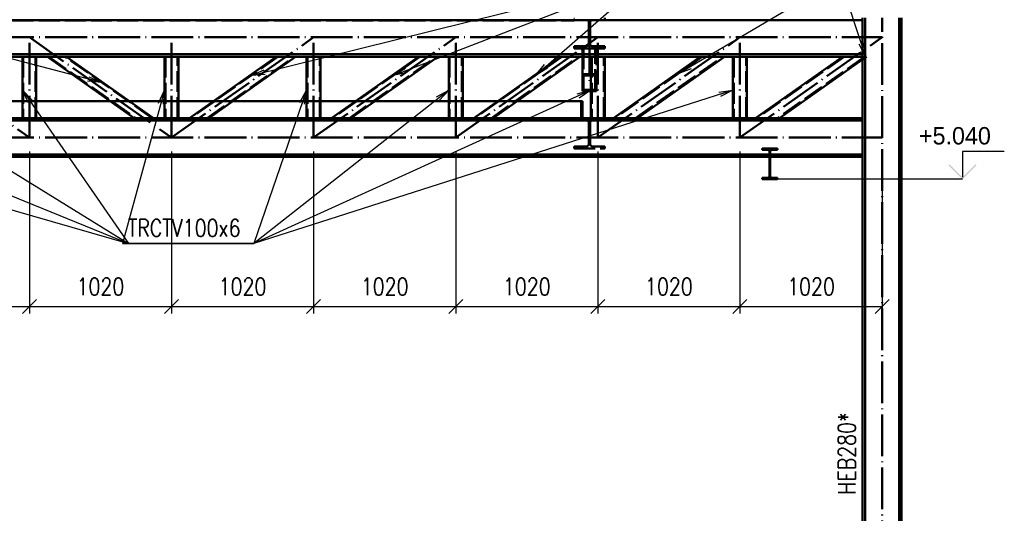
# Paper-space layout 'Layout1' of a CAD drawing. Extents: x -2 to 1033, y -36 to 596.
# Tile 7 of 60: x 415 to 556, y 139 to 210. Entities that reach past the tile are written whole.
import ezdxf

# ---------------------------------------------------------------- set-up
doc = ezdxf.new("R2010")
doc.units = 0
doc.linetypes.add('ACAD_ISO02W100', pattern=[15, 12, -3])
doc.linetypes.add('ACAD_ISO04W100', pattern=[30.5, 24, -3, 0.5, -3])
doc.layers.get('0').update_dxf_attribs({"linetype": 'CONTINUOUS'})
doc.layers.get('DEFPOINTS').update_dxf_attribs({"color": 132, "linetype": 'CONTINUOUS'})
for name, color, linetype, lineweight in [('SS_DIAGONÁLY 1', 91, 'CONTINUOUS', 50), ('SS_DIAGONÁLY 2', 93, 'CONTINUOUS', 50), ('SS_DIAGONÁLY 3', 95, 'CONTINUOUS', 50), ('SS_DRÁŽKA', 35, 'CONTINUOUS', 50), ('SS_KOTY', 3, 'CONTINUOUS', 25), ('SS_KOTY-VYSKOVA', 140, 'CONTINUOUS', 25), ('SS_PODKLADY', 9, 'CONTINUOUS', 13), ('SS_POPIS_PROFILU', 13, 'CONTINUOUS', 25), ('SS_PÁSY', 163, 'CONTINUOUS', 50), ('SS_SLOUPY', 143, 'CONTINUOUS', 50)]:
    doc.layers.add(name, color=color, linetype=linetype, lineweight=lineweight)
doc.layers.add('SS_PLECHY', color=7, linetype='CONTINUOUS', lineweight=50, true_color=0xb47846)
doc.styles.add('ROMANS', font='romans.shx', dxfattribs={"width": 0.8})
doc.styles.add('romans.shx', font='romans.shx', dxfattribs={"height": 5})
doc.dimstyles.new('A-1_(2.5)_50AS', dxfattribs={"dimtxt": 2.5, "dimasz": 2, "dimexe": 1, "dimexo": 2, "dimgap": 0, "dimtad": 0, "dimdec": 1, "dimlfac": 50, "dimrnd": 1, "dimtxsty": 'ROMANS', "dimblk1": 'OBLIQUE', "dimblk2": 'OBLIQUE', "dimsah": 1, "dimcen": 2, "dimclrd": 256, "dimclre": 256, "dimclrt": 256, "dimadec": 1, "dimazin": 2, "dimtfac": 0.714286, "dimtdec": 1, "dimtmove": 0, "dimatfit": 3, "dimldrblk": 'OPEN', "dimfxl": 1, "dimtvp": 1.142857, "dimtfill": 1, "dimtolj": 1, "dimlwd": -1, "dimlwe": -1, "dimarcsym": 0})

# ---------------------------------------------------------------- blocks, each defined once
blk = doc.blocks.new('_Oblique')
at = {"color": 0, "linetype": 'ByBlock', "lineweight": -2}
blk.add_line((-0.5, -0.5), (0.5, 0.5), dxfattribs=at)
blk = doc.blocks.new('*D72')
at = {"layer": 'DEFPOINTS', "color": 0, "transparency": 16777216}
for p in [(396.06, 193.17), (416.46, 193.17), (416.46, 168.89)]:
    blk.add_point(p, dxfattribs=at)
at = {"layer": 'SS_KOTY', "transparency": 16777216}
for p, q in [((396.06, 191.17), (396.06, 167.89)), ((416.46, 191.17), (416.46, 167.89)), ((396.06, 168.89), (416.46, 168.89))]:
    blk.add_line(p, q, dxfattribs=at)
at = {"layer": 'SS_KOTY', "transparency": 16777216, "xscale": 2, "yscale": 2, "zscale": 2, "rotation": 180}
blk.add_blockref('_Oblique', (396.06, 168.89), dxfattribs=at)
at = {"layer": 'SS_KOTY', "transparency": 16777216, "xscale": 2, "yscale": 2, "zscale": 2}
blk.add_blockref('_Oblique', (416.46, 168.89), dxfattribs=at)
at = {"layer": 'SS_KOTY', "transparency": 16777216, "insert": (406.26, 171.75), "char_height": 2.5, "attachment_point": 5, "style": 'ROMANS', "bg_fill": 3, "box_fill_scale": 1.1, "bg_fill_color": 256, "bg_fill_true_color": 13158600, "bg_fill_transparency": 0}
blk.add_mtext('\\A1;1020', dxfattribs=at)
blk = doc.blocks.new('_OPEN')
at = {"color": 0, "linetype": 'ByBlock'}
for p, q in [((-1, 0.167), (0, 0)), ((0, 0), (-1, -0.167)), ((0, 0), (-1, 0))]:
    blk.add_line(p, q, dxfattribs=at)
blk = doc.blocks.new('*D73')
at = {"layer": 'DEFPOINTS', "color": 0, "transparency": 16777216}
for p in [(416.46, 193.17), (436.86, 193.17), (436.86, 168.89)]:
    blk.add_point(p, dxfattribs=at)
at = {"layer": 'SS_KOTY', "transparency": 16777216}
for p, q in [((416.46, 191.17), (416.46, 167.89)), ((436.86, 191.17), (436.86, 167.89)), ((416.46, 168.89), (436.86, 168.89))]:
    blk.add_line(p, q, dxfattribs=at)
at = {"layer": 'SS_KOTY', "transparency": 16777216, "xscale": 2, "yscale": 2, "zscale": 2, "rotation": 180}
blk.add_blockref('_Oblique', (416.46, 168.89), dxfattribs=at)
at = {"layer": 'SS_KOTY', "transparency": 16777216, "xscale": 2, "yscale": 2, "zscale": 2}
blk.add_blockref('_Oblique', (436.86, 168.89), dxfattribs=at)
at = {"layer": 'SS_KOTY', "transparency": 16777216, "insert": (426.66, 171.75), "char_height": 2.5, "attachment_point": 5, "style": 'ROMANS', "bg_fill": 3, "box_fill_scale": 1.1, "bg_fill_color": 256, "bg_fill_true_color": 13158600, "bg_fill_transparency": 0}
blk.add_mtext('\\A1;1020', dxfattribs=at)
blk = doc.blocks.new('*D74')
at = {"layer": 'DEFPOINTS', "color": 0, "transparency": 16777216}
for p in [(436.86, 193.17), (457.26, 193.17), (457.26, 168.89)]:
    blk.add_point(p, dxfattribs=at)
at = {"layer": 'SS_KOTY', "transparency": 16777216}
for p, q in [((436.86, 191.17), (436.86, 167.89)), ((457.26, 191.17), (457.26, 167.89)), ((436.86, 168.89), (457.26, 168.89))]:
    blk.add_line(p, q, dxfattribs=at)
at = {"layer": 'SS_KOTY', "transparency": 16777216, "xscale": 2, "yscale": 2, "zscale": 2, "rotation": 180}
blk.add_blockref('_Oblique', (436.86, 168.89), dxfattribs=at)
at = {"layer": 'SS_KOTY', "transparency": 16777216, "xscale": 2, "yscale": 2, "zscale": 2}
blk.add_blockref('_Oblique', (457.26, 168.89), dxfattribs=at)
at = {"layer": 'SS_KOTY', "transparency": 16777216, "insert": (447.06, 171.75), "char_height": 2.5, "attachment_point": 5, "style": 'ROMANS', "bg_fill": 3, "box_fill_scale": 1.1, "bg_fill_color": 256, "bg_fill_true_color": 13158600, "bg_fill_transparency": 0}
blk.add_mtext('\\A1;1020', dxfattribs=at)
blk = doc.blocks.new('*D75')
at = {"layer": 'DEFPOINTS', "color": 0, "transparency": 16777216}
for p in [(457.26, 193.17), (477.66, 193.17), (477.66, 168.89)]:
    blk.add_point(p, dxfattribs=at)
at = {"layer": 'SS_KOTY', "transparency": 16777216}
for p, q in [((457.26, 191.17), (457.26, 167.89)), ((477.66, 191.17), (477.66, 167.89)), ((457.26, 168.89), (477.66, 168.89))]:
    blk.add_line(p, q, dxfattribs=at)
at = {"layer": 'SS_KOTY', "transparency": 16777216, "xscale": 2, "yscale": 2, "zscale": 2, "rotation": 180}
blk.add_blockref('_Oblique', (457.26, 168.89), dxfattribs=at)
at = {"layer": 'SS_KOTY', "transparency": 16777216, "xscale": 2, "yscale": 2, "zscale": 2}
blk.add_blockref('_Oblique', (477.66, 168.89), dxfattribs=at)
at = {"layer": 'SS_KOTY', "transparency": 16777216, "insert": (467.46, 171.75), "char_height": 2.5, "attachment_point": 5, "style": 'ROMANS', "bg_fill": 3, "box_fill_scale": 1.1, "bg_fill_color": 256, "bg_fill_true_color": 13158600, "bg_fill_transparency": 0}
blk.add_mtext('\\A1;1020', dxfattribs=at)
blk = doc.blocks.new('*D76')
at = {"layer": 'DEFPOINTS', "color": 0, "transparency": 16777216}
for p in [(477.66, 193.17), (498.06, 193.17), (498.06, 168.89)]:
    blk.add_point(p, dxfattribs=at)
at = {"layer": 'SS_KOTY', "transparency": 16777216}
for p, q in [((477.66, 191.17), (477.66, 167.89)), ((498.06, 191.17), (498.06, 167.89)), ((477.66, 168.89), (498.06, 168.89))]:
    blk.add_line(p, q, dxfattribs=at)
at = {"layer": 'SS_KOTY', "transparency": 16777216, "xscale": 2, "yscale": 2, "zscale": 2, "rotation": 180}
blk.add_blockref('_Oblique', (477.66, 168.89), dxfattribs=at)
at = {"layer": 'SS_KOTY', "transparency": 16777216, "xscale": 2, "yscale": 2, "zscale": 2}
blk.add_blockref('_Oblique', (498.06, 168.89), dxfattribs=at)
at = {"layer": 'SS_KOTY', "transparency": 16777216, "insert": (487.86, 171.75), "char_height": 2.5, "attachment_point": 5, "style": 'ROMANS', "bg_fill": 3, "box_fill_scale": 1.1, "bg_fill_color": 256, "bg_fill_true_color": 13158600, "bg_fill_transparency": 0}
blk.add_mtext('\\A1;1020', dxfattribs=at)
blk = doc.blocks.new('*D77')
at = {"layer": 'DEFPOINTS', "color": 0, "transparency": 16777216}
for p in [(498.06, 193.17), (518.46, 193.17), (518.46, 168.89)]:
    blk.add_point(p, dxfattribs=at)
at = {"layer": 'SS_KOTY', "transparency": 16777216}
for p, q in [((498.06, 191.17), (498.06, 167.89)), ((518.46, 191.17), (518.46, 167.89)), ((498.06, 168.89), (518.46, 168.89))]:
    blk.add_line(p, q, dxfattribs=at)
at = {"layer": 'SS_KOTY', "transparency": 16777216, "xscale": 2, "yscale": 2, "zscale": 2, "rotation": 180}
blk.add_blockref('_Oblique', (498.06, 168.89), dxfattribs=at)
at = {"layer": 'SS_KOTY', "transparency": 16777216, "xscale": 2, "yscale": 2, "zscale": 2}
blk.add_blockref('_Oblique', (518.46, 168.89), dxfattribs=at)
at = {"layer": 'SS_KOTY', "transparency": 16777216, "insert": (508.26, 171.75), "char_height": 2.5, "attachment_point": 5, "style": 'ROMANS', "bg_fill": 3, "box_fill_scale": 1.1, "bg_fill_color": 256, "bg_fill_true_color": 13158600, "bg_fill_transparency": 0}
blk.add_mtext('\\A1;1020', dxfattribs=at)
blk = doc.blocks.new('*D78')
at = {"layer": 'DEFPOINTS', "color": 0, "transparency": 16777216}
for p in [(518.46, 193.17), (538.86, 193.17), (538.86, 168.89)]:
    blk.add_point(p, dxfattribs=at)
at = {"layer": 'SS_KOTY', "transparency": 16777216}
for p, q in [((518.46, 191.17), (518.46, 167.89)), ((538.86, 191.17), (538.86, 167.89)), ((518.46, 168.89), (538.86, 168.89))]:
    blk.add_line(p, q, dxfattribs=at)
at = {"layer": 'SS_KOTY', "transparency": 16777216, "xscale": 2, "yscale": 2, "zscale": 2, "rotation": 180}
blk.add_blockref('_Oblique', (518.46, 168.89), dxfattribs=at)
at = {"layer": 'SS_KOTY', "transparency": 16777216, "xscale": 2, "yscale": 2, "zscale": 2}
blk.add_blockref('_Oblique', (538.86, 168.89), dxfattribs=at)
at = {"layer": 'SS_KOTY', "transparency": 16777216, "insert": (528.66, 171.75), "char_height": 2.5, "attachment_point": 5, "style": 'ROMANS', "bg_fill": 3, "box_fill_scale": 1.1, "bg_fill_color": 256, "bg_fill_true_color": 13158600, "bg_fill_transparency": 0}
blk.add_mtext('\\A1;1020', dxfattribs=at)

psp = doc.layouts.get("Layout1")

# ---------------------------------------------------------------- hatches: boundary and pattern name
at = {"layer": 'SS_KOTY-VYSKOVA'}
psp.add_hatch(color=256, dxfattribs=at).paths.add_polyline_path([(548.5484, 189.3152), (548.407, 189.1738), (550.407, 187.1738), (552.407, 189.1738), (552.2655, 189.3152), (550.407, 187.4566)])

# ---------------------------------------------------------------- linework, layer by layer
at = {"layer": 'SS_DIAGONÁLY 1', "color": 1, "linetype": 'Continuous', "ltscale": 0.25}
for p, q in [((415.4577, 204.7738), (415.4577, 195.9738)), ((417.4577, 195.9738), (417.4577, 204.7738)), ((435.8577, 204.7738), (435.8577, 195.9738)), ((437.8577, 195.9738), (437.8577, 204.7738)), ((456.2577, 204.7738), (456.2577, 195.9738)), ((458.2577, 195.9738), (458.2577, 204.7738)), ((476.6577, 204.7738), (476.6577, 195.9738)), ((478.6577, 195.9738), (478.6577, 204.7738)), ((497.0577, 204.7738), (497.0577, 195.9738)), ((499.0577, 195.9738), (499.0577, 204.7738)), ((517.4577, 204.7738), (517.4577, 195.9738)), ((519.4577, 195.9738), (519.4577, 204.7738))]:
    psp.add_line(p, q, dxfattribs=at)
at = {"layer": 'SS_DIAGONÁLY 1', "color": 3, "linetype": 'ACAD_ISO02W100', "ltscale": 0.25}
for p, q in [((415.5777, 204.7738), (415.5777, 195.9738)), ((417.3377, 195.9738), (417.3377, 204.7738)), ((435.9777, 204.7738), (435.9777, 195.9738)), ((437.7377, 195.9738), (437.7377, 204.7738)), ((456.3777, 204.7738), (456.3777, 195.9738)), ((458.1377, 195.9738), (458.1377, 204.7738)), ((476.7777, 204.7738), (476.7777, 195.9738)), ((478.5377, 195.9738), (478.5377, 204.7738)), ((497.1777, 204.7738), (497.1777, 195.9738)), ((498.9377, 195.9738), (498.9377, 204.7738)), ((517.5777, 204.7738), (517.5777, 195.9738)), ((519.3377, 195.9738), (519.3377, 204.7738))]:
    psp.add_line(p, q, dxfattribs=at)
at = {"layer": 'SS_DIAGONÁLY 2', "color": 1, "linetype": 'Continuous', "ltscale": 0.25}
for p, q in [((419.0372, 204.7738), (431.5038, 195.9738)), ((434.2783, 195.9738), (421.8117, 204.7738)), ((451.9038, 204.7738), (439.4372, 195.9738)), ((442.2117, 195.9738), (454.6783, 204.7738)), ((472.3038, 204.7738), (459.8372, 195.9738)), ((462.6117, 195.9738), (475.0783, 204.7738)), ((492.7038, 204.7738), (480.2372, 195.9738)), ((483.0117, 195.9738), (495.4783, 204.7738))]:
    psp.add_line(p, q, dxfattribs=at)
at = {"layer": 'SS_DIAGONÁLY 2', "color": 3, "linetype": 'ACAD_ISO02W100', "ltscale": 0.25}
for p, q in [((419.2453, 204.7738), (431.7119, 195.9738)), ((434.0702, 195.9738), (421.6036, 204.7738)), ((452.1119, 204.7738), (439.6453, 195.9738)), ((442.0036, 195.9738), (454.4702, 204.7738)), ((472.5119, 204.7738), (460.0453, 195.9738)), ((462.4036, 195.9738), (474.8702, 204.7738)), ((492.9119, 204.7738), (480.4453, 195.9738)), ((482.8036, 195.9738), (495.2702, 204.7738))]:
    psp.add_line(p, q, dxfattribs=at)
at = {"layer": 'SS_DIAGONÁLY 3', "color": 7, "linetype": 'ACAD_ISO04W100', "ltscale": 0.25}
psp.add_line((496.8577, 208.1738), (496.8577, 201.0451), dxfattribs=at)
at = {"layer": 'SS_DIAGONÁLY 3', "color": 3, "linetype": 'ACAD_ISO02W100', "ltscale": 0.25}
for p, q in [((495.8577, 205.9738), (497.8577, 205.9738)), ((495.8577, 205.9738), (495.8577, 204.7738)), ((496.0177, 205.9738), (496.0177, 200.0135)), ((497.6977, 200.0135), (497.6977, 205.9738)), ((497.8577, 199.817), (497.8577, 205.9738)), ((513.0344, 204.7738), (500.5678, 195.9738)), ((503.481, 195.9738), (515.9476, 204.7738)), ((533.4344, 204.7738), (520.9678, 195.9738)), ((536.3476, 204.7738), (523.881, 195.9738)), ((536.0577, 204.7738), (536.4177, 204.7738)), ((536.0577, 204.3733), (536.4177, 204.6274)), ((495.8577, 202.2731), (497.8577, 202.2731)), ((496.0177, 202.0767), (497.6977, 202.0767)), ((496.0177, 200.0135), (497.6977, 200.0135)), ((497.0577, 199.817), (497.8577, 199.817))]:
    psp.add_line(p, q, dxfattribs=at)
at = {"layer": 'SS_DIAGONÁLY 3', "color": 1, "linetype": 'Continuous', "ltscale": 0.25}
for p, q in [((495.8577, 204.7738), (495.8577, 199.817)), ((512.757, 204.7738), (500.2904, 195.9738)), ((503.7585, 195.9738), (516.2251, 204.7738)), ((533.157, 204.7738), (520.6904, 195.9738)), ((524.1585, 195.9738), (536.0577, 204.3733)), ((536.4177, 204.7738), (536.6251, 204.7738)), ((536.4177, 204.6274), (536.6251, 204.7738)), ((495.8577, 199.817), (497.0577, 199.817))]:
    psp.add_line(p, q, dxfattribs=at)
at = {"layer": 'SS_KOTY-VYSKOVA'}
for p, q in [((556.407, 191.1738, 189392.7), (550.407, 191.1738, 189392.7)), ((550.407, 191.1738, 189392.7), (550.407, 187.4566, 189392.7))]:
    psp.add_line(p, q, dxfattribs=at)
at = {"layer": 'SS_PLECHY', "color": 1, "linetype": 'Continuous', "ltscale": 0.25}
for p, q in [((415.4577, 198.3738), (410.4783, 198.3738)), ((428.1038, 198.3738), (417.4577, 198.3738)), ((435.8577, 198.3738), (430.8783, 198.3738)), ((442.8372, 198.3738), (437.8577, 198.3738)), ((456.2577, 198.3738), (445.6116, 198.3738)), ((463.2372, 198.3738), (458.2577, 198.3738)), ((476.6577, 198.3738), (466.0116, 198.3738)), ((483.6372, 198.3738), (478.6577, 198.3738)), ((495.6577, 198.3738), (486.4116, 198.3738)), ((495.8577, 198.3738), (495.6577, 198.3738)), ((495.6577, 198.3738), (495.6577, 195.9738)), ((495.8577, 198.3738), (495.8577, 195.9738))]:
    psp.add_line(p, q, dxfattribs=at)
at = {"layer": 'SS_PLECHY', "color": 3, "linetype": 'ACAD_ISO02W100', "ltscale": 0.25}
for p, q in [((417.4577, 198.3738), (415.4577, 198.3738)), ((430.8783, 198.3738), (428.1038, 198.3738)), ((437.8577, 198.3738), (435.8577, 198.3738)), ((445.6116, 198.3738), (442.8372, 198.3738)), ((458.2577, 198.3738), (456.2577, 198.3738)), ((466.0116, 198.3738), (463.2372, 198.3738)), ((478.6577, 198.3738), (476.6577, 198.3738)), ((486.4116, 198.3738), (483.6372, 198.3738))]:
    psp.add_line(p, q, dxfattribs=at)
at = {"layer": 'SS_PLECHY', "color": 7, "linetype": 'ACAD_ISO04W100', "ltscale": 0.25}
for p, q in [((368.0577, 195.9738), (495.6577, 195.9738)), ((495.8577, 195.9738), (495.8577, 195.9738))]:
    psp.add_line(p, q, dxfattribs=at)
at = {"layer": 'SS_PODKLADY', "color": 9, "linetype": 'ACAD_ISO02W100', "ltscale": 0.25}
for p in [(369.0577, 209.8738), (494.6577, 210.3738)]:
    psp.add_line(p, (494.6577, 209.8738), dxfattribs=at)
at = {"layer": 'SS_POPIS_PROFILU', "color": 0, "linetype": 'ByBlock'}
for p, q in [((536.5214, 204.7738), (535.5781, 206.5685)), ((536.5214, 204.7738), (535.8947, 206.673)), ((536.2112, 206.7775), (536.5214, 204.7738)), ((489.1034, 202.0854), (490.3876, 203.6545)), ((509.5638, 202.3239), (511.1163, 203.628)), ((448.3034, 202.0854), (450.1638, 202.8916)), ((448.3034, 202.0854), (450.2442, 202.5681)), ((450.3247, 202.2447), (448.3034, 202.0854)), ((468.7034, 202.0854), (470.4478, 203.1189)), ((468.7034, 202.0854), (470.5683, 202.8081)), ((470.6887, 202.4972), (468.7034, 202.0854)), ((489.1034, 202.0854), (490.6073, 203.4038)), ((490.8271, 203.1531), (489.1034, 202.0854)), ((509.5638, 202.3239), (511.2859, 203.341)), ((511.4554, 203.054), (509.5638, 202.3239)), ((426.8359, 201.0804), (424.8169, 201.2675)), ((426.8359, 201.0804), (424.9019, 201.5899)), ((424.9868, 201.9122), (426.8359, 201.0804)), ((416.3206, 198.139), (415.4577, 199.9738)), ((415.4577, 199.9738), (416.8691, 198.518)), ((415.4577, 199.9738), (416.5949, 198.3285)), ((435.0099, 198.132), (435.8577, 199.9738)), ((435.8577, 199.9738), (435.3314, 198.0443)), ((435.8577, 199.9738), (435.653, 197.9566)), ((455.2936, 198.1901), (456.2577, 199.9738)), ((456.2577, 199.9738), (455.6089, 198.082)), ((456.2577, 199.9738), (455.9242, 197.9738)), ((474.8808, 198.9972), (476.6577, 199.9738)), ((476.6577, 199.9738), (475.0872, 198.7354)), ((476.6577, 199.9738), (475.2936, 198.4737)), ((495.0997, 199.4474), (497.0577, 199.9738)), ((497.0577, 199.9738), (495.2379, 199.1441)), ((497.0577, 199.9738), (495.3762, 198.8408)), ((515.4515, 199.6805), (517.4577, 199.9738)), ((517.4577, 199.9738), (515.5532, 199.3631)), ((517.4577, 199.9738), (515.655, 199.0457))]:
    psp.add_line(p, q, dxfattribs=at)
at = {"layer": 'SS_POPIS_PROFILU', "color": 13}
for points in [[(426.8359, 201.0804), (358.0779, 219.1941), (341.9827, 219.1941)], [(448.3034, 202.0854), (505.2653, 216.2534), (521.3606, 216.2534)], [(468.7034, 202.0854), (505.2653, 216.2534), (521.3606, 216.2534)], [(489.1034, 202.0854), (505.2653, 216.2534), (521.3606, 216.2534)], [(509.5638, 202.3239), (532.8008, 216.0481), (550.8008, 216.0481)], [(536.5214, 204.7738), (532.8008, 216.0481), (550.8008, 216.0481)]]:
    psp.add_lwpolyline(points, dxfattribs=at)
at = {"layer": 'SS_PÁSY', "color": 1, "linetype": 'Continuous', "ltscale": 0.25}
for p, q in [((337.6578, 210.0138), (536.0577, 210.0138)), ((536.0577, 210.3738), (536.0577, 210.0138)), ((536.0577, 205.1338), (337.6578, 205.1338)), ((536.0577, 205.1338), (536.0577, 204.7738)), ((337.6578, 204.7738), (536.0577, 204.7738)), ((536.0577, 195.9738), (337.6578, 195.9738)), ((337.6578, 195.6138), (536.0577, 195.6138)), ((536.0577, 195.9738), (536.0577, 195.6138))]:
    psp.add_line(p, q, dxfattribs=at)
at = {"layer": 'SS_PÁSY', "color": 3, "linetype": 'ACAD_ISO02W100', "ltscale": 0.25}
for p, q in [((494.6577, 210.0538), (496.4027, 210.0538)), ((496.7627, 209.6938), (496.7627, 206.6538)), ((496.9527, 206.6538), (496.9527, 209.6938)), ((497.3127, 210.0538), (499.0577, 210.0538)), ((499.0577, 210.0538), (499.0577, 210.3738)), ((496.4027, 206.2938), (494.6577, 206.2938)), ((494.6577, 206.2938), (494.6577, 205.9738)), ((494.6577, 205.9738), (495.8577, 205.9738)), ((499.0577, 206.2938), (497.3127, 206.2938)), ((497.8577, 205.9738), (499.0577, 205.9738)), ((499.0577, 205.9738), (499.0577, 206.2938)), ((494.6577, 195.9738), (494.6577, 195.6538)), ((494.6577, 195.6538), (496.4027, 195.6538)), ((497.3127, 195.6538), (499.0577, 195.6538)), ((499.0577, 195.6538), (499.0577, 195.9738))]:
    psp.add_line(p, q, dxfattribs=at)
at = {"layer": 'SS_PÁSY', "color": 7, "linetype": 'ACAD_ISO04W100', "ltscale": 0.25}
for p, q in [((496.8577, 208.1738), (496.8577, 208.1738)), ((334.8577, 207.5738), (538.8577, 207.5738))]:
    psp.add_line(p, q, dxfattribs=at)
at = {"layer": 'SS_PÁSY', "color": 3, "linetype": 'ACAD_ISO02W100', "ltscale": 0.25, "extrusion": (1.33928e-12, 3.23382e-12, -1)}
for centre in [(-496.4027, 209.6938, 0), (-496.4027, 195.2938, 0)]:
    psp.add_arc(centre, 0.36, 90, 180, dxfattribs=at)
at = {"layer": 'SS_PÁSY', "color": 3, "linetype": 'ACAD_ISO02W100', "ltscale": 0.25, "extrusion": (-3.23394e-12, 1.33953e-12, -1)}
for centre in [(-497.3127, 209.6938, 0), (-497.3127, 195.2938, 0)]:
    psp.add_arc(centre, 0.36, 0, 90, dxfattribs=at)
at = {"layer": 'SS_PÁSY', "color": 3, "linetype": 'ACAD_ISO02W100', "ltscale": 0.25, "extrusion": (2.00902e-12, -4.85058e-12, -1)}
psp.add_arc((-496.4027, 206.6538), 0.36, 180, 270, dxfattribs=at)
at = {"layer": 'SS_PÁSY', "color": 3, "linetype": 'ACAD_ISO02W100', "ltscale": 0.25, "extrusion": (-4.85082e-12, -2.00914e-12, -1)}
psp.add_arc((-497.3127, 206.6538, 0), 0.36, 270, 0, dxfattribs=at)
at = {"layer": 'SS_SLOUPY', "color": 1, "linetype": 'Continuous', "ltscale": 0.25}
for p, q in [((536.0577, 210.0138), (536.0577, 205.1338)), ((541.2977, 210.3738), (541.2977, 87.1738)), ((541.6577, 87.1738), (541.6577, 210.3738)), ((536.0577, 204.7738), (536.0577, 195.9738))]:
    psp.add_line(p, q, dxfattribs=at)

# ---------------------------------------------------------------- texts
at = {"layer": 'SS_KOTY-VYSKOVA'}
psp.add_text('+5.040', height=2.5, dxfattribs=at).set_placement((544.1567, 192.1738))
at = {"layer": 'SS_POPIS_PROFILU', "color": 2, "style": 'romans.shx', "width": 0.8}
psp.add_text('HEB280*', height=2.5, rotation=90, dxfattribs=at).set_placement((535.0577, 141.8252))

# ---------------------------------------------------------------- dimensions: what is measured, and where the dimension line sits
at = {"layer": 'SS_KOTY'}
dim = psp.add_linear_dim(base=(416.4577, 168.8938), p1=(396.0577, 193.1738), p2=(416.4577, 193.1738), dimstyle='A-1_(2.5)_50AS', override={"dimtmove": 1}, dxfattribs=at)
dim.commit()
dim.dimension.update_dxf_attribs({"geometry": '*D72', "text_midpoint": (406.2577, 171.751)})

# ---------------------------------------------------------------- next in the draw order: dimensions: what is measured, and where the dimension line sits
dim = psp.add_linear_dim(base=(436.8577, 168.8938), p1=(416.4577, 193.1738), p2=(436.8577, 193.1738), dimstyle='A-1_(2.5)_50AS', override={"dimtmove": 1}, dxfattribs=at)
dim.commit()
dim.dimension.update_dxf_attribs({"geometry": '*D73', "text_midpoint": (426.6577, 171.751)})

# ---------------------------------------------------------------- next in the draw order: linework, layer by layer
at = {"layer": 'SS_DIAGONÁLY 1', "color": 7, "linetype": 'ACAD_ISO04W100', "ltscale": 0.25}
psp.add_line((416.4577, 193.1738), (416.4577, 207.5738), dxfattribs=at)
at = {"layer": 'SS_DIAGONÁLY 2', "color": 7, "linetype": 'ACAD_ISO04W100', "ltscale": 0.25}
psp.add_line((396.0577, 207.5738), (416.4577, 193.1738), dxfattribs=at)

# ---------------------------------------------------------------- next in the draw order: dimensions: what is measured, and where the dimension line sits
at = {"layer": 'SS_KOTY'}
dim = psp.add_linear_dim(base=(457.2577, 168.8938), p1=(436.8577, 193.1738), p2=(457.2577, 193.1738), dimstyle='A-1_(2.5)_50AS', override={"dimtmove": 1}, dxfattribs=at)
dim.commit()
dim.dimension.update_dxf_attribs({"geometry": '*D74', "text_midpoint": (447.0577, 171.751)})

# ---------------------------------------------------------------- next in the draw order: linework, layer by layer
at = {"layer": 'SS_DIAGONÁLY 1', "color": 7, "linetype": 'ACAD_ISO04W100', "ltscale": 0.25}
psp.add_line((436.8577, 193.1738), (436.8577, 207.5738), dxfattribs=at)
at = {"layer": 'SS_DIAGONÁLY 2', "color": 7, "linetype": 'ACAD_ISO04W100', "ltscale": 0.25}
psp.add_line((416.4577, 207.5738), (436.8577, 193.1738), dxfattribs=at)
at = {"layer": 'SS_POPIS_PROFILU', "color": 13}
for points in [[(374.6577, 200.7738), (430.6962, 177.9256), (448.6962, 177.9256)], [(354.2577, 199.9738), (430.6962, 177.9256), (448.6962, 177.9256)], [(395.0577, 199.9738), (430.6962, 177.9256), (448.6962, 177.9256)], [(415.4577, 199.9738), (430.6962, 177.9256), (448.6962, 177.9256)], [(435.8577, 199.9738), (429.8438, 177.9256), (448.6962, 177.9256)]]:
    psp.add_lwpolyline(points, dxfattribs=at)

# ---------------------------------------------------------------- next in the draw order: texts
at = {"layer": 'SS_POPIS_PROFILU', "color": 13, "style": 'romans.shx', "width": 0.8}
psp.add_text('TRCTV100x6', height=2.5, dxfattribs=at).set_placement((430.5806, 178.9256))
psp.add_text('TRCTV100x6', height=2.5, dxfattribs=at).set_placement((430.5806, 178.9256))
psp.add_text('TRCTV100x6', height=2.5, dxfattribs=at).set_placement((430.5806, 178.9256))
psp.add_text('TRCTV100x6', height=2.5, dxfattribs=at).set_placement((430.5806, 178.9256))
psp.add_text('TRCTV100x6', height=2.5, dxfattribs=at).set_placement((430.5806, 178.9256))
psp.add_text('TRCTV100x6', height=2.5, dxfattribs=at).set_placement((430.5806, 178.9256))
psp.add_text('TRCTV100x6', height=2.5, dxfattribs=at).set_placement((430.5806, 178.9256))
psp.add_text('TRCTV100x6', height=2.5, dxfattribs=at).set_placement((430.5806, 178.9256))
psp.add_text('TRCTV100x6', height=2.5, dxfattribs=at).set_placement((430.5806, 178.9256))

# ---------------------------------------------------------------- next in the draw order: dimensions: what is measured, and where the dimension line sits
at = {"layer": 'SS_KOTY'}
dim = psp.add_linear_dim(base=(477.6577, 168.8938), p1=(457.2577, 193.1738), p2=(477.6577, 193.1738), dimstyle='A-1_(2.5)_50AS', override={"dimtmove": 1}, dxfattribs=at)
dim.commit()
dim.dimension.update_dxf_attribs({"geometry": '*D75', "text_midpoint": (467.4577, 171.751)})

# ---------------------------------------------------------------- next in the draw order: linework, layer by layer
at = {"layer": 'SS_DIAGONÁLY 1', "color": 7, "linetype": 'ACAD_ISO04W100', "ltscale": 0.25}
psp.add_line((457.2577, 193.1738), (457.2577, 207.5738), dxfattribs=at)
at = {"layer": 'SS_DIAGONÁLY 2', "color": 7, "linetype": 'ACAD_ISO04W100', "ltscale": 0.25}
psp.add_line((436.8577, 193.1738), (457.2577, 207.5738), dxfattribs=at)
at = {"layer": 'SS_POPIS_PROFILU', "color": 13}
psp.add_lwpolyline([(456.2577, 199.9738), (448.6962, 177.9256), (430.6962, 177.9256)], dxfattribs=at)

# ---------------------------------------------------------------- next in the draw order: dimensions: what is measured, and where the dimension line sits
at = {"layer": 'SS_KOTY'}
dim = psp.add_linear_dim(base=(498.0577, 168.8938), p1=(477.6577, 193.1738), p2=(498.0577, 193.1738), dimstyle='A-1_(2.5)_50AS', override={"dimtmove": 1}, dxfattribs=at)
dim.commit()
dim.dimension.update_dxf_attribs({"geometry": '*D76', "text_midpoint": (487.8577, 171.751)})

# ---------------------------------------------------------------- next in the draw order: linework, layer by layer
at = {"layer": 'SS_DIAGONÁLY 1', "color": 7, "linetype": 'ACAD_ISO04W100', "ltscale": 0.25}
psp.add_line((477.6577, 193.1738), (477.6577, 207.5738), dxfattribs=at)
at = {"layer": 'SS_DIAGONÁLY 2', "color": 7, "linetype": 'ACAD_ISO04W100', "ltscale": 0.25}
psp.add_line((457.2577, 193.1738), (477.6577, 207.5738), dxfattribs=at)
at = {"layer": 'SS_POPIS_PROFILU', "color": 13}
psp.add_lwpolyline([(476.6577, 199.9738), (448.6962, 177.9256), (430.6962, 177.9256)], dxfattribs=at)
at = {"layer": 'SS_PÁSY', "color": 3, "linetype": 'ACAD_ISO02W100', "ltscale": 0.25}
psp.add_line((494.6577, 191.8938), (494.6577, 191.5738), dxfattribs=at)

# ---------------------------------------------------------------- next in the draw order: dimensions: what is measured, and where the dimension line sits
at = {"layer": 'SS_KOTY'}
dim = psp.add_linear_dim(base=(518.4577, 168.8938), p1=(498.0577, 193.1738), p2=(518.4577, 193.1738), dimstyle='A-1_(2.5)_50AS', override={"dimtmove": 1}, dxfattribs=at)
dim.commit()
dim.dimension.update_dxf_attribs({"geometry": '*D77', "text_midpoint": (508.2577, 171.751)})

# ---------------------------------------------------------------- next in the draw order: linework, layer by layer
at = {"layer": 'SS_DIAGONÁLY 1', "color": 7, "linetype": 'ACAD_ISO04W100', "ltscale": 0.25}
psp.add_line((498.0577, 193.1738), (498.0577, 207.5738), dxfattribs=at)
at = {"layer": 'SS_DIAGONÁLY 2', "color": 7, "linetype": 'ACAD_ISO04W100', "ltscale": 0.25}
psp.add_line((477.6577, 193.1738), (498.0577, 207.5738), dxfattribs=at)
at = {"layer": 'SS_POPIS_PROFILU', "color": 13}
psp.add_lwpolyline([(497.0577, 199.9738), (448.6962, 177.9256), (430.6962, 177.9256)], dxfattribs=at)
at = {"layer": 'SS_PÁSY', "color": 3, "linetype": 'ACAD_ISO02W100', "ltscale": 0.25}
for p, q in [((496.7627, 195.2938), (496.7627, 192.2538)), ((496.9527, 192.2538), (496.9527, 195.2938)), ((496.4027, 191.8938), (494.6577, 191.8938)), ((494.6577, 191.5738), (499.0577, 191.5738)), ((499.0577, 191.8938), (497.3127, 191.8938)), ((499.0577, 191.5738), (499.0577, 191.8938))]:
    psp.add_line(p, q, dxfattribs=at)
at = {"layer": 'SS_PÁSY', "color": 7, "linetype": 'ACAD_ISO04W100', "ltscale": 0.25}
psp.add_line((496.8577, 193.7738), (496.8577, 193.7738), dxfattribs=at)
at = {"layer": 'SS_PÁSY', "color": 3, "linetype": 'ACAD_ISO02W100', "ltscale": 0.25, "extrusion": (6.6955e-13, -1.61682e-12, -1)}
psp.add_arc((-496.4027, 192.2538), 0.36, 180, 270, dxfattribs=at)
at = {"layer": 'SS_PÁSY', "color": 3, "linetype": 'ACAD_ISO02W100', "ltscale": 0.25, "extrusion": (-1.61706e-12, -6.69672e-13, -1)}
psp.add_arc((-497.3127, 192.2538), 0.36, 270, 0, dxfattribs=at)

# ---------------------------------------------------------------- next in the draw order: dimensions: what is measured, and where the dimension line sits
at = {"layer": 'SS_KOTY'}
dim = psp.add_linear_dim(base=(538.8577, 168.8938), p1=(518.4577, 193.1738), p2=(538.8577, 193.1738), dimstyle='A-1_(2.5)_50AS', override={"dimtmove": 1}, dxfattribs=at)
dim.commit()
dim.dimension.update_dxf_attribs({"geometry": '*D78', "text_midpoint": (528.6577, 171.751)})

# ---------------------------------------------------------------- next in the draw order: linework, layer by layer
at = {"layer": 'SS_DIAGONÁLY 1', "color": 7, "linetype": 'ACAD_ISO04W100', "ltscale": 0.25}
psp.add_line((518.4577, 193.1738), (518.4577, 207.5738), dxfattribs=at)
at = {"layer": 'SS_DIAGONÁLY 3', "color": 7, "linetype": 'ACAD_ISO04W100', "ltscale": 0.25}
for p, q in [((498.0577, 193.1738), (518.4577, 207.5738)), ((518.4577, 193.1738), (538.8577, 207.5738))]:
    psp.add_line(p, q, dxfattribs=at)
at = {"layer": 'SS_DRÁŽKA', "color": 1, "linetype": 'Continuous', "ltscale": 0.25}
for p, q in [((523.8577, 191.5738), (521.6577, 191.5738)), ((521.6577, 191.5738), (521.6577, 191.3898)), ((521.6577, 191.3898), (522.4587, 191.3898)), ((522.6987, 187.5978), (522.6987, 191.1498)), ((522.8167, 191.1498), (522.8167, 187.5978)), ((523.0567, 191.3898), (523.8577, 191.3898)), ((523.8577, 191.3898), (523.8577, 191.5738)), ((522.4587, 187.3578), (521.6577, 187.3578)), ((521.6577, 187.3578), (521.6577, 187.1738)), ((521.6577, 187.1738), (523.8577, 187.1738)), ((523.8577, 187.3578), (523.0567, 187.3578)), ((523.8577, 187.1738), (523.8577, 187.3578))]:
    psp.add_line(p, q, dxfattribs=at)
at = {"layer": 'SS_DRÁŽKA', "color": 7, "linetype": 'ACAD_ISO04W100', "ltscale": 0.25}
psp.add_line((522.7577, 191.5738), (522.7577, 191.5738), dxfattribs=at)
at = {"layer": 'SS_DRÁŽKA', "color": 1, "linetype": 'Continuous', "ltscale": 0.25, "extrusion": (-1.00478e-12, -2.42526e-12, -1)}
psp.add_arc((-522.4587, 191.1498), 0.24, 90, 180, dxfattribs=at)
at = {"layer": 'SS_DRÁŽKA', "color": 1, "linetype": 'Continuous', "ltscale": 0.25, "extrusion": (2.42514e-12, -1.00454e-12, -1)}
psp.add_arc((-523.0567, 191.1498, 0), 0.24, 0, 90, dxfattribs=at)
at = {"layer": 'SS_DRÁŽKA', "color": 1, "linetype": 'Continuous', "ltscale": 0.25, "extrusion": (-1.83697e-16, 6.12323e-17, -1)}
for centre, start, end in [((-522.4587, 187.5978), 180, 270), ((-523.0567, 187.5978), 270, 0)]:
    psp.add_arc(centre, 0.24, start, end, dxfattribs=at)
at = {"layer": 'SS_KOTY-VYSKOVA'}
psp.add_line((550.407, 187.1738), (523.858, 187.1738), dxfattribs=at)
at = {"layer": 'SS_POPIS_PROFILU', "color": 13}
psp.add_lwpolyline([(517.4577, 199.9738), (448.6962, 177.9256), (430.6962, 177.9256)], dxfattribs=at)
at = {"layer": 'SS_PÁSY', "color": 7, "linetype": 'ACAD_ISO04W100', "ltscale": 0.25}
psp.add_line((334.8577, 193.1738), (538.8577, 193.1738), dxfattribs=at)
at = {"layer": 'SS_PÁSY', "color": 1, "linetype": 'Continuous', "ltscale": 0.25}
for p, q in [((337.6578, 190.7338), (536.0577, 190.7338)), ((337.6578, 190.3738), (536.0577, 190.3738)), ((536.0577, 190.7338), (536.0577, 190.3738))]:
    psp.add_line(p, q, dxfattribs=at)
at = {"layer": 'SS_SLOUPY', "color": 1, "linetype": 'Continuous', "ltscale": 0.25}
for p, q in [((536.4177, 87.1738), (536.4177, 210.3738)), ((536.0577, 195.6138), (536.0577, 190.7338)), ((536.0577, 190.3738), (536.0577, 87.1738))]:
    psp.add_line(p, q, dxfattribs=at)
at = {"layer": 'SS_SLOUPY', "color": 7, "linetype": 'ACAD_ISO04W100', "ltscale": 0.25}
psp.add_line((538.8577, 86.3738), (538.8577, 210.3738), dxfattribs=at)

doc.saveas('drawing.dxf')
